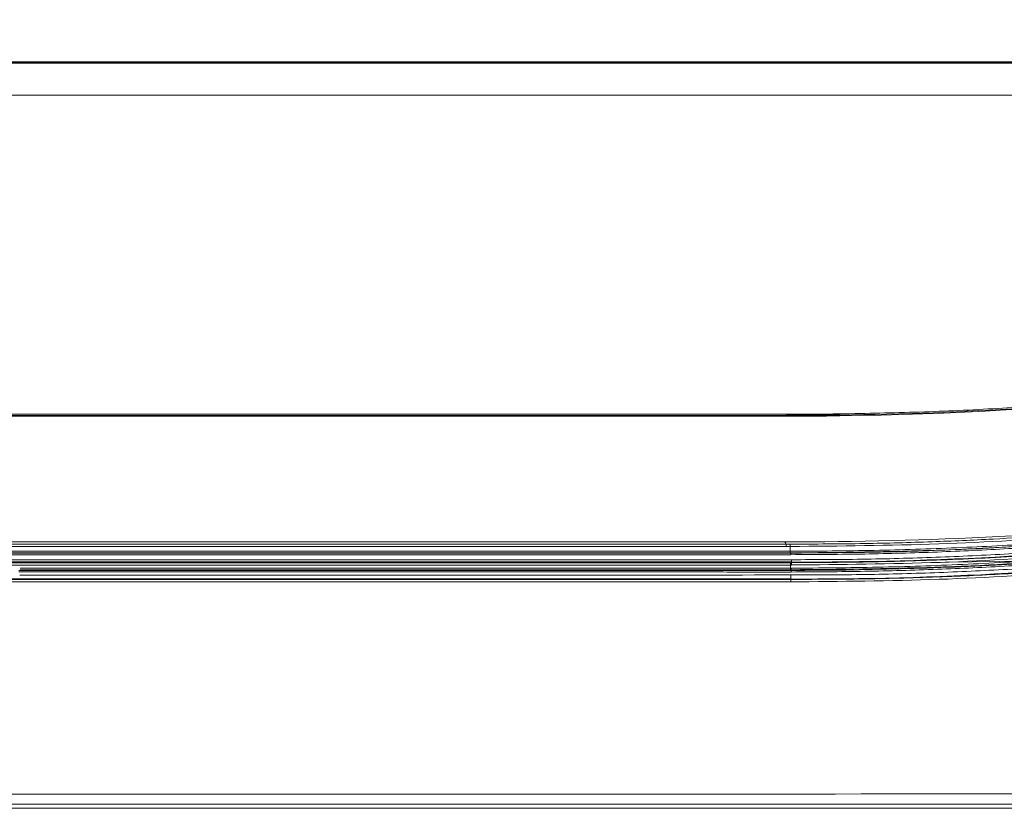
# Model space of a CAD drawing. Extents: x 4615668 to 9294084, y 16339 to 10688993.
# Tile 117 of 256: x 4720920 to 4720933, y 5342529 to 5342539. Entities that reach past the tile are written whole.
import ezdxf

# ---------------------------------------------------------------- set-up
doc = ezdxf.new("R2010")
doc.units = 0
doc.header["$MEASUREMENT"] = 0
doc.layers.add('WM_KLIM_urządzenia', color=3, linetype='Continuous', lineweight=13)
doc.layers.add('Wymiat 100', color=251, linetype='Continuous', lineweight=5)

# ---------------------------------------------------------------- blocks, each defined once
blk = doc.blocks.new('G$C189976BA')
at = {"layer": 'WM_KLIM_urządzenia', "linetype": 'Continuous'}
for p, q in [((21.113, 9.817), (41.673, 9.817)), ((41.673, 9.817), (62.234, 9.817)), ((52.455, 5.182), (52.455, 5.171)), ((41.673, 5.178), (31.591, 5.178)), ((52.107, 5.178), (52.108, 5.168)), ((51.804, 3.371), (51.801, 3.371)), ((31.523, 3.364), (41.673, 3.366)), ((31.529, 3.251), (43.212, 3.25)), ((31.529, 3.239), (41.673, 3.239)), ((41.673, 3.366), (51.812, 3.364)), ((51.806, 3.239), (41.673, 3.239)), ((43.212, 3.25), (51.82, 3.25)), ((53.841, 3.247), (54.92, 3.262)), ((51.806, 3.238), (51.82, 3.238)), ((51.817, 3.149), (51.806, 3.149)), ((51.81, 3.018), (41.55, 3.017)), ((51.81, 3.03), (41.555, 3.029)), ((20.205, 0.008), (63.141, 0.008))]:
    blk.add_line(p, q, dxfattribs=at)
for centre, major_axis, ratio, start_param, end_param in [((51.756, 5.195), (0, 0.0175), 0.00441, 3.22886, 4.584727), ((52.455, 5.199), (-0.0002, 0.0175), 0.003159, 3.22886, 4.585384), ((51.804, 3.458), (0, -0.0263), 0.002971, 1.384664, 2.869586), ((51.804, 3.395), (0, -0.0263), 0.002603, 0.026537, 1.381645)]:
    blk.add_ellipse(centre, major_axis=major_axis, ratio=ratio, start_param=start_param, end_param=end_param, dxfattribs=at)
for points, degree, knots in [([(72.593, 10.383), (71.917, 9.73), (71.2, 9.122), (69.689, 8.007), (68.896, 7.501), (66.429, 6.142), (64.674, 5.445), (61.068, 4.397), (59.217, 4.048), (55.488, 3.604), (53.609, 3.509), (51.731, 3.515)], 3, [0, 0, 0, 0, 0.125, 0.125, 0.25, 0.25, 0.5, 0.5, 0.75, 0.75, 1, 1, 1, 1]), ([(21.113, 9.817), (21.304, 9.817), (21.494, 9.817), (22.446, 9.817), (23.208, 9.817), (24.732, 9.817), (25.494, 9.817), (27.78, 9.817), (29.304, 9.817), (31.59, 9.817), (32.352, 9.817), (33.876, 9.817), (34.638, 9.817), (36.162, 9.817), (36.924, 9.817), (39.015, 9.817), (40.344, 9.817), (41.673, 9.817)], 3, [0, 0, 0, 0, 0.027795, 0.027795, 0.138975, 0.138975, 0.250154, 0.250154, 0.472515, 0.472515, 0.583694, 0.583694, 0.694874, 0.694874, 0.806054, 0.806054, 1, 1, 1, 1]), ([(41.673, 9.811), (40.344, 9.811), (39.015, 9.811), (36.924, 9.811), (36.162, 9.811), (34.638, 9.811), (33.876, 9.811), (32.352, 9.811), (31.59, 9.811), (29.304, 9.811), (27.78, 9.811), (25.494, 9.811), (24.732, 9.811), (23.208, 9.811), (22.446, 9.811), (21.494, 9.811), (21.303, 9.811), (21.113, 9.811)], 3, [0, 0, 0, 0, 0.193946, 0.193946, 0.305125, 0.305125, 0.416305, 0.416305, 0.527484, 0.527484, 0.749845, 0.749845, 0.861025, 0.861025, 0.972205, 0.972205, 1, 1, 1, 1]), ([(41.673, 9.817), (43.003, 9.817), (44.332, 9.817), (46.423, 9.817), (47.185, 9.817), (48.709, 9.817), (49.471, 9.817), (50.995, 9.817), (51.757, 9.817), (54.043, 9.817), (55.567, 9.817), (57.853, 9.817), (58.615, 9.817), (60.138, 9.817), (60.9, 9.817), (61.853, 9.817), (62.043, 9.817), (62.234, 9.817)], 3, [0, 0, 0, 0, 0.193946, 0.193946, 0.305126, 0.305126, 0.416306, 0.416306, 0.527485, 0.527485, 0.749846, 0.749846, 0.861025, 0.861025, 0.972205, 0.972205, 1, 1, 1, 1]), ([(62.234, 9.811), (62.043, 9.811), (61.853, 9.811), (60.901, 9.811), (60.139, 9.811), (58.615, 9.811), (57.853, 9.811), (55.567, 9.811), (54.043, 9.811), (51.757, 9.811), (50.995, 9.811), (49.471, 9.811), (48.709, 9.811), (47.185, 9.811), (46.423, 9.811), (44.332, 9.811), (43.003, 9.811), (41.673, 9.811)], 3, [0, 0, 0, 0, 0.027795, 0.027795, 0.138975, 0.138975, 0.250155, 0.250155, 0.472516, 0.472516, 0.583695, 0.583695, 0.694875, 0.694875, 0.806054, 0.806054, 1, 1, 1, 1]), ([(51.804, 3.484), (52.13, 3.485), (52.752, 3.487), (53.641, 3.512), (54.444, 3.547), (55.162, 3.59), (55.8, 3.638), (57.172, 3.761), (58.875, 3.983), (61.172, 4.431), (63.185, 4.956), (65.005, 5.592), (66.37, 6.169), (67.401, 6.664), (68.398, 7.198), (69.047, 7.602), (69.374, 7.806)], 3, [0, 0, 0, 0, 0.053317, 0.101734, 0.145444, 0.184625, 0.219439, 0.250031, 0.410076, 0.500025, 0.632751, 0.749991, 0.815072, 0.875004, 0.93695, 1, 1, 1, 1]), ([(69.389, 7.783), (69.187, 7.655), (68.781, 7.399), (68.154, 7.038), (67.51, 6.693), (66.848, 6.365), (66.169, 6.053), (65.471, 5.759), (64.756, 5.482), (64.024, 5.223), (63.274, 4.981), (62.506, 4.757), (61.72, 4.551), (60.629, 4.295), (59.214, 4.019), (57.454, 3.763), (55.629, 3.582), (53.738, 3.471), (52.456, 3.459), (51.804, 3.453)], 3, [0, 0, 0, 0, 0.039015, 0.078399, 0.118187, 0.158412, 0.199109, 0.240312, 0.282055, 0.324372, 0.367294, 0.410854, 0.455082, 0.500009, 0.593938, 0.690701, 0.790507, 0.893547, 1, 1, 1, 1]), ([(51.804, 3.39), (52.173, 3.392), (52.902, 3.397), (53.986, 3.432), (55.047, 3.488), (56.086, 3.568), (57.103, 3.67), (58.098, 3.795), (59.071, 3.943), (60.022, 4.114), (61.109, 4.34), (62.32, 4.638), (63.642, 5.027), (64.911, 5.469), (66.126, 5.961), (67.287, 6.505), (68.398, 7.094), (69.101, 7.534), (69.45, 7.752)], 3, [0, 0, 0, 0, 0.059962, 0.118753, 0.176403, 0.23294, 0.288397, 0.342806, 0.396201, 0.448619, 0.500096, 0.576875, 0.651596, 0.724412, 0.79549, 0.864997, 0.933109, 1, 1, 1, 1]), ([(69.463, 7.732), (68.256, 6.95), (66.97, 6.289), (63.89, 5.025), (62.066, 4.503), (58.361, 3.764), (56.479, 3.548), (53.664, 3.393), (52.734, 3.369), (51.804, 3.369)], 3, [0, 0, 0, 0, 0.233939, 0.233939, 0.541356, 0.541356, 0.848773, 0.848773, 1, 1, 1, 1]), ([(69.464, 7.731), (69.293, 7.623), (68.921, 7.386), (68.353, 7.054), (67.759, 6.729), (66.587, 6.131), (64.766, 5.356), (62.252, 4.567), (59.877, 4.042), (57.706, 3.708), (55.734, 3.507), (53.776, 3.389), (52.458, 3.375), (51.804, 3.369)], 3, [0, 0, 0, 0, 0.032903, 0.07167, 0.107074, 0.143159, 0.285625, 0.428467, 0.57125, 0.68099, 0.785609, 0.893653, 1, 1, 1, 1]), ([(52.455, 5.197), (52.805, 5.204), (53.498, 5.217), (54.526, 5.265), (55.532, 5.333), (56.516, 5.423), (57.479, 5.535), (58.421, 5.669), (59.34, 5.824), (60.239, 6), (60.827, 6.138), (61.119, 6.206)], 3, [0, 0, 0, 0, 0.120087, 0.237782, 0.353143, 0.466231, 0.577111, 0.685852, 0.792528, 0.897216, 1, 1, 1, 1]), ([(61.123, 6.191), (59.88, 5.889), (58.539, 5.647), (55.666, 5.306), (54.122, 5.204), (52.455, 5.182)], 3, [0, 0, 0, 0, 0.5, 0.5, 1, 1, 1, 1]), ([(31.591, 5.192), (33.268, 5.192), (36.629, 5.192), (39.99, 5.192), (41.673, 5.192)], 3, [0, 0, 0, 0, 0.499015, 1, 1, 1, 1]), ([(41.673, 5.192), (43.357, 5.192), (46.718, 5.192), (50.079, 5.192), (51.756, 5.192)], 3, [0, 0, 0, 0, 0.500987, 1, 1, 1, 1]), ([(41.673, 5.177), (39.993, 5.177), (37.472, 5.177), (34.111, 5.177), (32.431, 5.177), (31.591, 5.177)], 3, [0, 0, 0, 0, 0.5, 0.75, 1, 1, 1, 1]), ([(31.591, 5.167), (31.733, 5.167), (31.875, 5.167), (32.585, 5.167), (33.153, 5.167), (34.006, 5.167), (34.29, 5.167), (35.142, 5.167), (35.711, 5.167), (36.563, 5.167), (36.847, 5.167), (37.699, 5.167), (38.268, 5.167), (39.12, 5.167), (39.404, 5.167), (40.35, 5.167), (41.012, 5.167), (41.673, 5.167)], 3, [0, 0, 0, 0, 0.042269, 0.042269, 0.211346, 0.211346, 0.295884, 0.295884, 0.46496, 0.46496, 0.549498, 0.549498, 0.718575, 0.718575, 0.803113, 0.803113, 1, 1, 1, 1]), ([(51.756, 5.177), (51.6, 5.177), (51.445, 5.177), (50.668, 5.177), (50.046, 5.177), (49.113, 5.177), (48.802, 5.177), (48.181, 5.177), (47.87, 5.177), (46.937, 5.177), (46.315, 5.177), (45.383, 5.177), (45.072, 5.177), (44.45, 5.177), (44.139, 5.177), (43.11, 5.177), (42.392, 5.177), (41.673, 5.177)], 3, [0, 0, 0, 0, 0.046252, 0.046252, 0.23126, 0.23126, 0.323764, 0.323764, 0.416268, 0.416268, 0.601276, 0.601276, 0.69378, 0.69378, 0.786283, 0.786283, 1, 1, 1, 1]), ([(51.756, 5.167), (51.6, 5.167), (51.445, 5.167), (50.668, 5.167), (50.046, 5.167), (49.113, 5.167), (48.802, 5.167), (48.181, 5.167), (47.87, 5.167), (46.937, 5.167), (46.315, 5.167), (45.383, 5.167), (45.072, 5.167), (44.45, 5.167), (44.139, 5.167), (43.11, 5.167), (42.392, 5.167), (41.673, 5.167)], 3, [0, 0, 0, 0, 0.046252, 0.046252, 0.231259, 0.231259, 0.323763, 0.323763, 0.416267, 0.416267, 0.601274, 0.601274, 0.693778, 0.693778, 0.786282, 0.786282, 1, 1, 1, 1]), ([(51.812, 3.366), (52.181, 3.369), (52.928, 3.373), (54.057, 3.41), (55.203, 3.474), (56.365, 3.568), (57.572, 3.699), (58.908, 3.886), (60.324, 4.142), (61.767, 4.464), (62.686, 4.726), (63.139, 4.856)], 3, [0, 0, 0, 0, 0.096713, 0.195286, 0.295501, 0.397166, 0.500158, 0.613289, 0.74996, 0.876584, 1, 1, 1, 1]), ([(63.133, 4.83), (62.877, 4.755), (62.361, 4.605), (61.574, 4.404), (60.77, 4.22), (59.95, 4.053), (59.113, 3.904), (58.258, 3.772), (57.387, 3.658), (56.499, 3.561), (55.594, 3.483), (54.673, 3.421), (53.734, 3.377), (52.778, 3.35), (52.136, 3.347), (51.812, 3.345)], 3, [0, 0, 0, 0, 0.069831, 0.140689, 0.212621, 0.285671, 0.359882, 0.435296, 0.511952, 0.589889, 0.669143, 0.749748, 0.831739, 0.915146, 1, 1, 1, 1]), ([(51.82, 3.279), (52.149, 3.28), (52.803, 3.282), (53.776, 3.31), (54.735, 3.356), (55.68, 3.42), (56.61, 3.504), (57.719, 3.628), (58.995, 3.809), (60.423, 4.071), (61.8, 4.379), (62.693, 4.633), (63.133, 4.757)], 3, [0, 0, 0, 0, 0.086266, 0.171297, 0.255129, 0.337796, 0.419337, 0.499789, 0.630245, 0.756959, 0.880137, 1, 1, 1, 1]), ([(63.124, 4.724), (61.296, 4.179), (59.419, 3.813), (55.634, 3.345), (53.726, 3.244), (51.82, 3.247)], 3, [0, 0, 0, 0, 0.5, 0.5, 1, 1, 1, 1]), ([(51.82, 3.241), (52.179, 3.242), (52.908, 3.246), (54.018, 3.281), (55.16, 3.343), (56.333, 3.437), (57.7, 3.585), (59.043, 3.78), (60.478, 4.046), (61.773, 4.334), (62.691, 4.594), (63.122, 4.717)], 3, [0, 0, 0, 0, 0.094165, 0.191234, 0.291195, 0.394045, 0.499787, 0.652045, 0.749838, 0.882373, 1, 1, 1, 1]), ([(63.13, 4.688), (62.88, 4.616), (62.376, 4.469), (61.607, 4.274), (60.822, 4.093), (60.022, 3.93), (59.205, 3.783), (58.372, 3.652), (57.197, 3.494), (55.665, 3.341), (53.76, 3.227), (52.472, 3.216), (51.82, 3.21)], 3, [0, 0, 0, 0, 0.068326, 0.137626, 0.207945, 0.279325, 0.351809, 0.425434, 0.500238, 0.662481, 0.82897, 1, 1, 1, 1]), ([(51.81, 3.078), (52.138, 3.079), (52.789, 3.08), (53.759, 3.107), (54.718, 3.152), (55.665, 3.217), (56.599, 3.3), (57.713, 3.425), (58.993, 3.605), (60.422, 3.866), (61.8, 4.171), (62.693, 4.423), (63.133, 4.546)], 3, [0, 0, 0, 0, 0.085735, 0.170454, 0.254193, 0.336988, 0.418877, 0.499898, 0.630482, 0.757223, 0.880323, 1, 1, 1, 1]), ([(51.817, 3.168), (52.197, 3.17), (52.95, 3.175), (54.068, 3.213), (55.164, 3.273), (56.237, 3.358), (57.288, 3.468), (58.317, 3.602), (59.324, 3.761), (60.308, 3.944), (61.27, 4.153), (62.21, 4.384), (62.825, 4.562), (63.13, 4.65)], 3, [0, 0, 0, 0, 0.099571, 0.19724, 0.293055, 0.387071, 0.479345, 0.569935, 0.658905, 0.746324, 0.832261, 0.916794, 1, 1, 1, 1]), ([(63.137, 4.628), (62.932, 4.568), (62.504, 4.443), (61.835, 4.268), (61.115, 4.096), (60.346, 3.931), (59.15, 3.703), (57.567, 3.467), (55.617, 3.275), (53.71, 3.166), (52.445, 3.153), (51.817, 3.147)], 3, [0, 0, 0, 0, 0.056155, 0.116538, 0.181158, 0.250019, 0.322464, 0.499987, 0.668878, 0.835573, 1, 1, 1, 1]), ([(51.817, 3.138), (53.726, 3.139), (55.638, 3.238), (59.428, 3.705), (61.308, 4.073), (63.139, 4.62)], 3, [0, 0, 0, 0, 0.5, 0.5, 1, 1, 1, 1]), ([(63.133, 4.594), (62.876, 4.52), (62.359, 4.37), (61.57, 4.171), (60.765, 3.987), (59.944, 3.821), (59.106, 3.673), (58.252, 3.542), (57.382, 3.428), (56.494, 3.332), (55.591, 3.254), (54.671, 3.193), (53.734, 3.15), (52.781, 3.122), (52.14, 3.119), (51.817, 3.117)], 3, [0, 0, 0, 0, 0.070026, 0.141048, 0.213113, 0.286264, 0.360544, 0.435995, 0.512654, 0.590561, 0.66975, 0.750256, 0.832112, 0.91535, 1, 1, 1, 1]), ([(63.123, 4.493), (61.293, 3.95), (59.414, 3.588), (55.627, 3.122), (53.717, 3.02), (51.81, 3.025)], 3, [0, 0, 0, 0, 0.5, 0.5, 1, 1, 1, 1]), ([(51.81, 3.019), (52.179, 3.021), (52.885, 3.023), (53.896, 3.055), (54.811, 3.1), (55.63, 3.157), (56.713, 3.252), (58.091, 3.411), (59.632, 3.656), (60.973, 3.927), (62.087, 4.191), (62.788, 4.391), (63.122, 4.486)], 3, [0, 0, 0, 0, 0.096647, 0.184997, 0.265034, 0.336751, 0.400145, 0.550089, 0.700057, 0.808952, 0.908924, 1, 1, 1, 1]), ([(63.13, 4.457), (62.881, 4.386), (62.379, 4.241), (61.612, 4.047), (60.829, 3.868), (60.028, 3.706), (59.209, 3.559), (58.374, 3.429), (57.193, 3.271), (55.655, 3.117), (53.749, 3.004), (52.461, 2.993), (51.81, 2.988)], 3, [0, 0, 0, 0, 0.067908, 0.136921, 0.20708, 0.278424, 0.350993, 0.424822, 0.499948, 0.662911, 0.829496, 1, 1, 1, 1]), ([(31.539, 3.39), (33.228, 3.39), (36.606, 3.39), (39.984, 3.39), (41.673, 3.39)], 3, [0, 0, 0, 0, 0.5, 1, 1, 1, 1]), ([(41.673, 3.369), (41.562, 3.369), (41.451, 3.369), (40.897, 3.369), (40.453, 3.369), (39.567, 3.369), (39.123, 3.369), (38.236, 3.369), (37.793, 3.369), (36.906, 3.369), (36.462, 3.369), (35.575, 3.369), (35.132, 3.369), (34.467, 3.369), (34.245, 3.369), (33.195, 3.369), (32.367, 3.369), (31.539, 3.369)], 3, [0, 0, 0, 0, 0.032821, 0.032821, 0.164104, 0.164104, 0.295387, 0.295387, 0.42667, 0.42667, 0.557953, 0.557953, 0.689236, 0.689236, 0.754877, 0.754877, 1, 1, 1, 1]), ([(31.541, 3.484), (31.652, 3.484), (31.763, 3.484), (32.317, 3.484), (32.76, 3.484), (33.647, 3.483), (34.091, 3.483), (34.756, 3.483), (34.978, 3.483), (35.643, 3.483), (36.086, 3.483), (36.973, 3.483), (37.417, 3.483), (38.304, 3.483), (38.747, 3.483), (40.018, 3.484), (40.846, 3.484), (41.673, 3.484)], 3, [0, 0, 0, 0, 0.032826, 0.032826, 0.164132, 0.164132, 0.295437, 0.295437, 0.36109, 0.36109, 0.492396, 0.492396, 0.623701, 0.623701, 0.755007, 0.755007, 1, 1, 1, 1]), ([(41.673, 3.454), (39.984, 3.453), (36.607, 3.452), (33.23, 3.453), (31.541, 3.454)], 3, [0, 0, 0, 0, 0.5, 1, 1, 1, 1]), ([(41.673, 3.484), (42.483, 3.484), (43.292, 3.484), (44.545, 3.483), (44.988, 3.483), (45.875, 3.483), (46.318, 3.483), (47.204, 3.483), (47.648, 3.483), (48.313, 3.483), (48.534, 3.483), (49.199, 3.483), (49.642, 3.483), (50.529, 3.484), (50.972, 3.484), (51.526, 3.484), (51.637, 3.484), (51.748, 3.484)], 3, [0, 0, 0, 0, 0.241062, 0.241062, 0.373051, 0.373051, 0.50504, 0.50504, 0.63703, 0.63703, 0.703024, 0.703024, 0.835013, 0.835013, 0.967003, 0.967003, 1, 1, 1, 1]), ([(51.748, 3.454), (50.069, 3.453), (46.71, 3.452), (43.352, 3.453), (41.673, 3.454)], 3, [0, 0, 0, 0, 0.5, 1, 1, 1, 1]), ([(41.673, 3.39), (43.361, 3.39), (46.737, 3.39), (50.113, 3.39), (51.801, 3.39)], 3, [0, 0, 0, 0, 0.5, 1, 1, 1, 1]), ([(51.801, 3.369), (50.974, 3.369), (50.146, 3.369), (49.097, 3.369), (48.876, 3.369), (48.211, 3.369), (47.768, 3.369), (46.881, 3.369), (46.438, 3.369), (45.551, 3.369), (45.108, 3.369), (44.222, 3.369), (43.778, 3.369), (42.892, 3.369), (42.449, 3.369), (41.895, 3.369), (41.784, 3.369), (41.673, 3.369)], 3, [0, 0, 0, 0, 0.245048, 0.245048, 0.310696, 0.310696, 0.441992, 0.441992, 0.573288, 0.573288, 0.704584, 0.704584, 0.83588, 0.83588, 0.967176, 0.967176, 1, 1, 1, 1]), ([(51.812, 3.366), (51.804, 3.367), (51.796, 3.367), (51.795, 3.368), (51.801, 3.369)], 2, [0, 0, 0, 0.25, 0.5, 1, 1, 1]), ([(31.523, 3.366), (33.728, 3.366), (35.934, 3.366), (39.317, 3.367), (40.495, 3.367), (41.673, 3.367)], 3, [0, 0, 0, 0, 0.651823, 0.651823, 1, 1, 1, 1]), ([(41.673, 3.345), (41.655, 3.345), (41.638, 3.345), (41.55, 3.345), (41.48, 3.345), (41.129, 3.345), (40.849, 3.345), (39.445, 3.345), (38.323, 3.345), (35.308, 3.345), (33.416, 3.345), (31.523, 3.345)], 3, [0, 0, 0, 0, 0.005184, 0.005184, 0.025921, 0.025921, 0.108868, 0.108868, 0.440658, 0.440658, 1, 1, 1, 1]), ([(31.529, 3.279), (33.219, 3.278), (36.601, 3.278), (39.982, 3.278), (41.673, 3.279)], 3, [0, 0, 0, 0, 0.5, 1, 1, 1, 1]), ([(41.673, 3.247), (41.552, 3.247), (41.43, 3.247), (40.823, 3.247), (40.338, 3.247), (38.881, 3.247), (37.91, 3.247), (36.713, 3.247), (36.488, 3.246), (35.778, 3.246), (35.292, 3.246), (34.321, 3.247), (33.835, 3.247), (32.864, 3.247), (32.378, 3.247), (31.771, 3.247), (31.65, 3.247), (31.529, 3.247)], 3, [0, 0, 0, 0, 0.035901, 0.035901, 0.179507, 0.179507, 0.466718, 0.466718, 0.533281, 0.533281, 0.676887, 0.676887, 0.820493, 0.820493, 0.964099, 0.964099, 1, 1, 1, 1]), ([(31.529, 3.241), (33.219, 3.241), (36.601, 3.24), (39.982, 3.241), (41.673, 3.241)], 3, [0, 0, 0, 0, 0.5, 1, 1, 1, 1]), ([(41.673, 3.367), (43.912, 3.367), (46.151, 3.367), (49.53, 3.366), (50.671, 3.366), (51.812, 3.366)], 3, [0, 0, 0, 0, 0.66245, 0.66245, 1, 1, 1, 1]), ([(51.812, 3.345), (50.671, 3.345), (49.53, 3.345), (46.151, 3.345), (43.912, 3.345), (41.673, 3.345)], 3, [0, 0, 0, 0, 0.337549, 0.337549, 1, 1, 1, 1]), ([(41.673, 3.279), (43.364, 3.278), (46.746, 3.277), (50.128, 3.278), (51.82, 3.279)], 3, [0, 0, 0, 0, 0.5, 1, 1, 1, 1]), ([(41.673, 3.241), (43.362, 3.24), (46.739, 3.24), (50.117, 3.24), (51.806, 3.241)], 3, [0, 0, 0, 0, 0.5, 1, 1, 1, 1]), ([(41.673, 3.209), (39.983, 3.209), (36.603, 3.208), (33.223, 3.209), (31.533, 3.21)], 3, [0, 0, 0, 0, 0.5, 1, 1, 1, 1]), ([(51.817, 3.117), (51.799, 3.117), (51.782, 3.117), (51.694, 3.117), (51.624, 3.117), (51.273, 3.117), (50.993, 3.117), (50.428, 3.118), (50.145, 3.118), (49.339, 3.118), (48.818, 3.118), (48.035, 3.118), (47.775, 3.118), (46.992, 3.118), (46.471, 3.118), (45.428, 3.118), (44.906, 3.118), (44.124, 3.118), (43.863, 3.118), (43.08, 3.118), (42.559, 3.118), (41.91, 3.118), (41.782, 3.118), (41.655, 3.118)], 3, [0, 0, 0, 0, 0.005178, 0.005178, 0.025889, 0.025889, 0.108735, 0.108735, 0.192469, 0.192469, 0.346444, 0.346444, 0.423432, 0.423432, 0.577407, 0.577407, 0.731383, 0.731383, 0.808371, 0.808371, 0.962347, 0.962347, 1, 1, 1, 1]), ([(51.806, 3.209), (50.117, 3.209), (46.739, 3.208), (43.362, 3.209), (41.673, 3.209)], 3, [0, 0, 0, 0, 0.5, 1, 1, 1, 1]), ([(41.673, 3.168), (43.362, 3.168), (46.739, 3.168), (50.117, 3.168), (51.806, 3.168)], 3, [0, 0, 0, 0, 0.5, 1, 1, 1, 1]), ([(51.806, 3.147), (50.117, 3.147), (46.739, 3.147), (43.362, 3.147), (41.673, 3.147)], 3, [0, 0, 0, 0, 0.5, 1, 1, 1, 1]), ([(41.666, 2.987), (39.941, 2.987), (36.492, 2.986), (33.044, 2.987), (31.319, 2.988)], 3, [0, 0, 0, 0, 0.5, 1, 1, 1, 1]), ([(41.665, 3.077), (43.356, 3.077), (46.738, 3.076), (50.12, 3.077), (51.81, 3.078)], 3, [0, 0, 0, 0, 0.5, 1, 1, 1, 1]), ([(51.81, 3.025), (50.189, 3.024), (46.808, 3.023), (43.426, 3.024), (41.665, 3.025)], 3, [0, 0, 0, 0, 0.479353, 1, 1, 1, 1]), ([(41.665, 3.019), (43.356, 3.019), (46.738, 3.018), (50.12, 3.019), (51.81, 3.019)], 3, [0, 0, 0, 0, 0.5, 1, 1, 1, 1]), ([(51.81, 2.988), (50.12, 2.987), (46.738, 2.986), (43.356, 2.987), (41.666, 2.987)], 3, [0, 0, 0, 0, 0.5, 1, 1, 1, 1]), ([(20.217, 0.203), (23.793, 0.2), (30.945, 0.195), (38.097, 0.196), (41.673, 0.196)], 3, [0, 0, 0, 0, 0.5, 1, 1, 1, 1]), ([(41.673, 0.196), (45.249, 0.196), (52.401, 0.195), (59.553, 0.2), (63.129, 0.203)], 3, [0, 0, 0, 0, 0.5, 1, 1, 1, 1]), ([(41.673, 0.062), (40.375, 0.062), (39.077, 0.062), (34.278, 0.062), (30.777, 0.063), (26.634, 0.063), (25.991, 0.063), (23.638, 0.063), (21.926, 0.063), (20.215, 0.063)], 3, [0, 0, 0, 0, 0.181468, 0.181468, 0.670917, 0.670917, 0.760738, 0.760738, 1, 1, 1, 1]), ([(63.131, 0.063), (61.418, 0.063), (59.705, 0.063), (55.027, 0.063), (52.063, 0.063), (47.615, 0.062), (46.133, 0.062), (43.658, 0.062), (42.665, 0.062), (41.673, 0.062)], 3, [0, 0, 0, 0, 0.239476, 0.239476, 0.653996, 0.653996, 0.861256, 0.861256, 1, 1, 1, 1])]:
    blk.add_open_spline(points, degree=degree, knots=knots, dxfattribs=at)
for points, degree in [([(41.673, 9.829), (34.82, 9.829), (27.966, 9.829), (21.113, 9.829)], 3), ([(41.673, 9.829), (48.527, 9.829), (55.381, 9.829), (62.234, 9.829)], 3), ([(41.673, 9.391), (34.683, 9.389), (27.692, 9.389), (20.702, 9.391)], 3), ([(41.673, 9.391), (48.664, 9.391), (55.655, 9.391), (62.645, 9.391)], 3), ([(61.125, 6.18), (58.291, 5.492), (55.371, 5.211), (52.455, 5.171)], 3), ([(51.756, 5.192), (51.989, 5.192), (52.222, 5.194), (52.455, 5.197)], 3), ([(51.756, 5.179), (51.989, 5.181), (52.222, 5.182), (52.455, 5.185)], 3), ([(52.455, 5.182), (52.222, 5.179), (51.989, 5.177), (51.756, 5.177)], 3), ([(51.756, 5.167), (51.756, 5.177)], 1), ([(52.455, 5.171), (52.224, 5.168), (51.991, 5.167), (51.756, 5.167)], 3), ([(41.673, 3.515), (38.262, 3.514), (34.851, 3.515), (31.44, 3.516)], 3), ([(51.731, 3.516), (48.379, 3.514), (45.026, 3.514), (41.673, 3.515)], 3), ([(51.731, 3.515), (51.737, 3.505), (51.742, 3.494), (51.748, 3.484)], 3), ([(51.748, 3.484), (51.767, 3.484), (51.786, 3.484), (51.804, 3.484)], 3), ([(51.804, 3.453), (51.786, 3.453), (51.767, 3.454), (51.748, 3.454)], 3), ([(51.801, 3.39), (51.802, 3.39), (51.803, 3.39), (51.804, 3.39)], 3), ([(51.804, 3.369), (51.803, 3.369), (51.802, 3.369), (51.801, 3.369)], 3), ([(51.804, 3.453), (51.804, 3.432), (51.804, 3.411), (51.804, 3.39)], 3), ([(51.82, 3.247), (48.437, 3.246), (45.055, 3.247), (41.673, 3.247)], 3), ([(51.806, 3.241), (51.81, 3.241), (51.815, 3.241), (51.82, 3.241)], 3), ([(51.82, 3.241), (51.82, 3.247)], 1), ([(41.655, 3.139), (45.042, 3.139), (48.43, 3.139), (51.817, 3.138)], 3), ([(51.806, 3.168), (51.806, 3.182), (51.806, 3.196), (51.806, 3.21)], 3), ([(51.82, 3.209), (51.815, 3.209), (51.81, 3.209), (51.806, 3.209)], 3), ([(51.806, 3.168), (51.809, 3.168), (51.813, 3.168), (51.817, 3.168)], 3), ([(51.817, 3.147), (51.813, 3.147), (51.809, 3.147), (51.806, 3.147)], 3), ([(51.817, 3.138), (51.817, 3.147)], 1), ([(31.319, 3.02), (34.768, 3.017), (38.217, 3.018), (41.665, 3.019)], 3), ([(51.81, 3.025), (51.81, 3.019)], 1)]:
    blk.add_open_spline(points, degree=degree, dxfattribs=at)
for points, weights in [([(51.748, 3.454), (51.748, 3.478), (51.748, 3.484)], [1, 0.736837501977, 0.999729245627]), ([(51.801, 3.369), (51.801, 3.369), (51.801, 3.39)], [0.99995992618, 0.779018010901, 1]), ([(51.806, 3.241), (51.806, 3.238), (51.806, 3.209)], [1, 0.66865055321, 1]), ([(51.812, 3.366), (51.812, 3.366), (51.812, 3.345)], [0.999957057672, 0.780096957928, 1]), ([(51.82, 3.279), (51.82, 3.25), (51.82, 3.247)], [0.998846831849, 0.668306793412, 0.999876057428]), ([(51.82, 3.241), (51.82, 3.238), (51.82, 3.21)], [1, 0.668661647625, 1]), ([(51.806, 3.168), (51.806, 3.149), (51.806, 3.147)], [0.995778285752, 0.801681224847, 1]), ([(51.817, 3.168), (51.817, 3.149), (51.817, 3.147)], [1, 0.799543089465, 1]), ([(51.817, 3.138), (51.817, 3.137), (51.817, 3.117)], [1, 0.802341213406, 1]), ([(51.81, 3.078), (51.81, 3.029), (51.81, 3.025)], [0.999978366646, 0.66373203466, 1]), ([(51.81, 3.019), (51.81, 3.017), (51.81, 2.988)], [1, 0.662530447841, 1])]:
    blk.add_rational_spline(points, weights, degree=2, dxfattribs=at)
blk = doc.blocks.new('G$CD8D7E6ED')
at = {"layer": 'WM_KLIM_urządzenia', "color": 7, "ltscale": 3, "xscale": 0.9960361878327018, "yscale": 0.9960361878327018, "zscale": 0.9960361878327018}
blk.add_blockref('G$C189976BA', (0, 305.737), dxfattribs=at)

msp = doc.modelspace()

# ---------------------------------------------------------------- block references
at = {"layer": 'Wymiat 100', "color": 5, "lineweight": 0, "ltscale": 40}
msp.add_blockref('G$CD8D7E6ED', (4720878.122, 5342222.905), dxfattribs=at)

doc.saveas('drawing.dxf')
